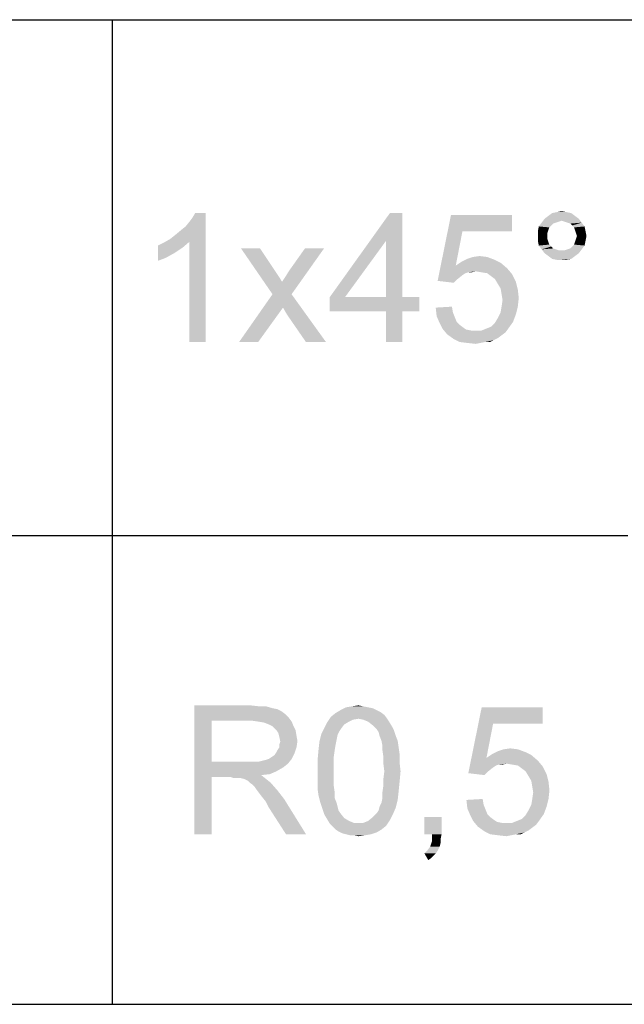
# Model space of a CAD drawing. Header units: millimetres. Extents: x 0 to 594, y 1 to 420.
# Tile 169 of 202: x 501 to 515, y 41 to 64. Entities that reach past the tile are written whole.
import ezdxf

# ---------------------------------------------------------------- set-up
doc = ezdxf.new("R2010")
doc.units = ezdxf.units.MM
doc.header["$LTSCALE"] = 32.67
doc.layers.add('61765N-2-A-2_DXF_FORMAT', color=7, linetype='CONTINUOUS')
doc.layers.add('DETAIL', color=7, linetype='CONTINUOUS')

msp = doc.modelspace()

# ---------------------------------------------------------------- linework, layer by layer
at = {"layer": '61765N-2-A-2_DXF_FORMAT', "color": 2, "linetype": 'Continuous'}
for p, q in [((409, 63.662), (584, 63.662)), ((503, 63.662), (503, 40.75)), ((409, 51.662), (515, 51.662)), ((409, 40.75), (584, 40.75))]:
    msp.add_line(p, q, dxfattribs=at)
at = {"layer": 'DETAIL', "color": 2, "linetype": 'Continuous'}
for points in [[(504.3523, 58.562), (504.4634, 58.6509), (505.1745, 59.162)], [(504.7967, 58.4953), (504.3523, 58.562), (505.1745, 59.162)], [(504.4634, 58.6509), (504.5967, 58.762), (505.1745, 59.162)], [(504.5967, 58.762), (504.7079, 58.8509), (505.1745, 59.162)], [(504.7079, 58.8509), (504.7967, 58.962), (505.1745, 59.162)], [(504.7967, 58.962), (504.8634, 59.0509), (505.1745, 59.162)], [(504.7967, 56.162), (504.7967, 58.4953), (505.1745, 59.162)], [(504.7967, 56.162), (505.1745, 59.162), (505.1745, 56.162)], [(505.1745, 59.162), (504.8634, 59.0509), (504.9301, 59.162)], [(509.7523, 59.162), (509.3745, 58.5176), (508.0634, 57.2064)], [(509.7523, 59.162), (508.0634, 57.2064), (509.4634, 59.162)], [(509.3745, 57.2064), (509.3745, 58.5176), (509.7523, 59.162)], [(509.3745, 57.2064), (509.7523, 59.162), (509.7523, 57.2064)], [(511.1523, 58.7398), (510.5745, 57.5842), (510.8856, 59.1176)], [(510.8856, 59.1176), (512.3079, 59.1176), (511.1523, 58.7398)], [(511.1523, 58.7398), (512.3079, 59.1176), (512.3079, 58.7398)], [(513.6856, 59.162), (513.1523, 59.0953), (513.2412, 59.162)], [(513.1523, 59.0953), (513.6856, 59.162), (513.7745, 59.0953)], [(513.5745, 59.1842), (513.2412, 59.162), (513.3523, 59.1842)], [(513.2412, 59.162), (513.5745, 59.1842), (513.6856, 59.162)], [(513.3523, 59.1842), (513.4634, 59.2064), (513.5745, 59.1842)], [(513.3301, 58.9398), (513.2634, 58.9176), (512.9301, 58.8509)], [(513.3301, 58.9398), (512.9301, 58.8509), (512.9967, 58.9398)], [(513.2634, 58.9176), (513.219, 58.8731), (512.9301, 58.8509)], [(513.8634, 59.0287), (513.4634, 58.9842), (512.9967, 58.9398)], [(513.8634, 59.0287), (512.9967, 58.9398), (513.0634, 59.0287)], [(513.4634, 58.9842), (513.3967, 58.962), (512.9967, 58.9398)], [(512.9967, 58.9398), (513.3967, 58.962), (513.3301, 58.9398)], [(513.7745, 59.0953), (513.0634, 59.0287), (513.1523, 59.0953)], [(513.0634, 59.0287), (513.7745, 59.0953), (513.8634, 59.0287)], [(513.5301, 58.962), (513.4634, 58.9842), (513.8634, 59.0287)], [(513.5967, 58.9398), (513.5301, 58.962), (513.8634, 59.0287)], [(513.5967, 58.9398), (513.8634, 59.0287), (513.9301, 58.9398)], [(513.9301, 58.9398), (513.6634, 58.9176), (513.5967, 58.9398)], [(513.7079, 58.8731), (513.6634, 58.9176), (513.9301, 58.9398)], [(513.7079, 58.8731), (513.9301, 58.9398), (513.9967, 58.8509)], [(511.1523, 58.7398), (510.9967, 57.9398), (510.5745, 57.5842)], [(513.1745, 58.8287), (512.9079, 58.7398), (512.9301, 58.8509)], [(513.1745, 58.8287), (513.1523, 58.762), (512.9079, 58.7398)], [(512.9079, 58.7398), (513.1523, 58.762), (513.1301, 58.6953)], [(513.1301, 58.6953), (512.9079, 58.6287), (512.9079, 58.7398)], [(512.9079, 58.6287), (513.1301, 58.6953), (513.1301, 58.6287)], [(512.9301, 58.8509), (513.219, 58.8731), (513.1745, 58.8287)], [(513.9967, 58.8509), (513.7523, 58.8287), (513.7079, 58.8731)], [(513.7745, 58.762), (513.7523, 58.8287), (513.9967, 58.8509)], [(513.7745, 58.762), (513.9967, 58.8509), (514.019, 58.7398)], [(514.019, 58.7398), (513.7967, 58.6953), (513.7745, 58.762)], [(513.819, 58.6287), (513.7967, 58.6953), (514.019, 58.7398)], [(513.819, 58.6287), (514.019, 58.7398), (514.0412, 58.6287)], [(504.0634, 58.4064), (504.1967, 58.4731), (504.7967, 58.4953)], [(504.0634, 58.4064), (504.7967, 58.4953), (504.6412, 58.362)], [(504.7967, 58.4953), (504.1967, 58.4731), (504.3523, 58.562)], [(508.0634, 57.2064), (509.3745, 58.5176), (508.419, 57.2064)], [(513.1301, 58.6287), (513.1301, 58.562), (512.9079, 58.5176)], [(513.1301, 58.6287), (512.9079, 58.5176), (512.9079, 58.6287)], [(512.9079, 58.5176), (513.1301, 58.562), (513.1523, 58.4953)], [(513.1523, 58.4953), (512.9301, 58.4064), (512.9079, 58.5176)], [(513.1523, 58.4953), (513.1745, 58.4287), (512.9301, 58.4064)], [(512.9301, 58.4064), (513.1745, 58.4287), (513.219, 58.3842)], [(513.9967, 58.4064), (513.7079, 58.3842), (513.7523, 58.4287)], [(513.7523, 58.4287), (513.7745, 58.4953), (514.019, 58.5176)], [(513.7523, 58.4287), (514.019, 58.5176), (513.9967, 58.4064)], [(514.019, 58.5176), (513.7745, 58.4953), (513.7967, 58.562)], [(514.0412, 58.6287), (513.7967, 58.562), (513.819, 58.6287)], [(513.7967, 58.562), (514.0412, 58.6287), (514.019, 58.5176)], [(504.6412, 58.362), (504.0634, 58.0509), (504.0634, 58.4064)], [(504.6412, 58.362), (504.4412, 58.2287), (504.0634, 58.0509)], [(504.4412, 58.2287), (504.2412, 58.1176), (504.0634, 58.0509)], [(506.4412, 58.3398), (506.7301, 57.2731), (505.9967, 58.3398)], [(506.4412, 58.3398), (506.7967, 57.8064), (506.7301, 57.2731)], [(506.7301, 57.2731), (506.9523, 57.562), (507.9301, 58.3398)], [(506.7301, 57.2731), (507.9301, 58.3398), (507.1745, 57.2731)], [(506.9523, 57.562), (507.0412, 57.6953), (507.9301, 58.3398)], [(507.0412, 57.6953), (507.1079, 57.8064), (507.9301, 58.3398)], [(507.9301, 58.3398), (507.1079, 57.8064), (507.4856, 58.3398)], [(513.219, 58.3842), (512.9967, 58.3176), (512.9301, 58.4064)], [(513.219, 58.3842), (513.2634, 58.3398), (512.9967, 58.3176)], [(512.9967, 58.3176), (513.2634, 58.3398), (513.3301, 58.3176)], [(513.3301, 58.3176), (513.0634, 58.2287), (512.9967, 58.3176)], [(513.3301, 58.3176), (513.3967, 58.2953), (513.0634, 58.2287)], [(513.0634, 58.2287), (513.5301, 58.2953), (513.9301, 58.3176)], [(513.0634, 58.2287), (513.9301, 58.3176), (513.8634, 58.2287)], [(513.4634, 58.2953), (513.5301, 58.2953), (513.0634, 58.2287)], [(513.3967, 58.2953), (513.4634, 58.2953), (513.0634, 58.2287)], [(513.8634, 58.2287), (513.1523, 58.162), (513.0634, 58.2287)], [(513.1523, 58.162), (513.8634, 58.2287), (513.7745, 58.162)], [(513.9301, 58.3176), (513.5301, 58.2953), (513.5967, 58.3176)], [(513.5967, 58.3176), (513.6634, 58.3398), (513.9967, 58.4064)], [(513.5967, 58.3176), (513.9967, 58.4064), (513.9301, 58.3176)], [(513.6634, 58.3398), (513.7079, 58.3842), (513.9967, 58.4064)], [(512.0412, 58.0064), (510.9967, 57.9398), (511.1301, 58.0287)], [(510.9967, 57.9398), (512.0412, 58.0064), (512.1967, 57.8731)], [(511.9079, 58.0731), (511.1301, 58.0287), (511.2634, 58.0953)], [(511.1301, 58.0287), (511.9079, 58.0731), (512.0412, 58.0064)], [(511.7301, 58.1398), (511.2634, 58.0953), (511.3967, 58.1398)], [(511.2634, 58.0953), (511.7301, 58.1398), (511.9079, 58.0731)], [(511.3967, 58.1398), (511.5523, 58.162), (511.7301, 58.1398)], [(513.7745, 58.162), (513.2412, 58.0953), (513.1523, 58.162)], [(513.2412, 58.0953), (513.7745, 58.162), (513.6856, 58.0953)], [(513.6856, 58.0953), (513.3523, 58.0731), (513.2412, 58.0953)], [(513.4634, 58.0731), (513.3523, 58.0731), (513.6856, 58.0953)], [(513.4634, 58.0731), (513.6856, 58.0953), (513.5745, 58.0731)], [(506.7967, 57.8064), (506.8856, 57.6731), (506.7301, 57.2731)], [(510.9967, 57.9398), (511.2856, 57.7842), (510.5745, 57.5842)], [(511.2856, 57.7842), (511.219, 57.762), (510.5745, 57.5842)], [(511.219, 57.762), (511.1523, 57.7176), (510.5745, 57.5842)], [(510.9967, 57.9398), (512.1967, 57.8731), (511.4634, 57.8064)], [(510.9967, 57.9398), (511.4634, 57.8064), (511.2856, 57.7842)], [(511.2856, 57.7842), (511.4634, 57.8064), (511.3745, 57.7842)], [(511.5967, 57.7842), (511.4634, 57.8064), (512.1967, 57.8731)], [(511.7301, 57.762), (511.5967, 57.7842), (512.1967, 57.8731)], [(511.7301, 57.762), (512.1967, 57.8731), (512.3079, 57.7398)], [(512.3079, 57.7398), (511.819, 57.6953), (511.7301, 57.762)], [(511.9079, 57.6287), (511.819, 57.6953), (512.3079, 57.7398)], [(511.9079, 57.6287), (512.3079, 57.7398), (512.3967, 57.562)], [(506.8856, 57.6731), (506.9523, 57.562), (506.7301, 57.2731)], [(511.1523, 57.7176), (511.0412, 57.6287), (510.5745, 57.5842)], [(510.5745, 57.5842), (511.0412, 57.6287), (510.9523, 57.5398)], [(512.3967, 57.562), (511.9745, 57.5176), (511.9079, 57.6287)], [(512.0412, 57.4064), (511.9745, 57.5176), (512.3967, 57.562)], [(512.0412, 57.4064), (512.3967, 57.562), (512.4412, 57.3842)], [(512.4412, 57.3842), (512.0634, 57.2731), (512.0412, 57.4064)], [(512.0634, 57.2731), (512.4412, 57.3842), (512.4634, 57.1842)], [(507.1745, 57.2731), (506.9745, 56.962), (505.9523, 56.162)], [(507.1745, 57.2731), (505.9523, 56.162), (506.7301, 57.2731)], [(507.0634, 56.8064), (506.9745, 56.962), (507.1745, 57.2731)], [(507.5079, 56.162), (507.0634, 56.8064), (507.1745, 57.2731)], [(507.5079, 56.162), (507.1745, 57.2731), (507.9745, 56.162)], [(509.7523, 57.2064), (510.1523, 57.2064), (508.0634, 56.8731)], [(509.3745, 57.2064), (509.7523, 57.2064), (508.0634, 56.8731)], [(508.419, 57.2064), (509.3745, 57.2064), (508.0634, 56.8731)], [(508.419, 57.2064), (508.0634, 56.8731), (508.0634, 57.2064)], [(509.3745, 56.8731), (508.0634, 56.8731), (510.1523, 57.2064)], [(509.7523, 56.8731), (509.3745, 56.8731), (510.1523, 57.2064)], [(509.7523, 56.8731), (510.1523, 57.2064), (510.1523, 56.8731)], [(512.4634, 57.1842), (512.0856, 57.1398), (512.0634, 57.2731)], [(512.0634, 56.9842), (512.0856, 57.1398), (512.4634, 57.1842)], [(512.0634, 56.9842), (512.4634, 57.1842), (512.4412, 56.9842)], [(505.9523, 56.162), (506.9745, 56.962), (506.3967, 56.162)], [(509.7523, 56.8731), (509.3745, 56.162), (509.3745, 56.8731)], [(509.3745, 56.162), (509.7523, 56.8731), (509.7523, 56.162)], [(510.5301, 56.962), (510.9079, 56.9842), (510.9301, 56.8509)], [(510.9301, 56.8509), (510.5523, 56.762), (510.5301, 56.962)], [(510.5523, 56.762), (510.9301, 56.8509), (510.9745, 56.7398)], [(512.3967, 56.8064), (511.9745, 56.7176), (512.0412, 56.8509)], [(512.4412, 56.9842), (512.0412, 56.8509), (512.0634, 56.9842)], [(512.0412, 56.8509), (512.4412, 56.9842), (512.3967, 56.8064)], [(510.9745, 56.7398), (510.619, 56.6064), (510.5523, 56.762)], [(510.9745, 56.7398), (511.019, 56.6287), (510.619, 56.6064)], [(510.619, 56.6064), (511.019, 56.6287), (511.0856, 56.562)], [(511.0856, 56.562), (510.6856, 56.4731), (510.619, 56.6064)], [(511.7079, 56.4731), (511.819, 56.5176), (512.3301, 56.6287)], [(511.7079, 56.4731), (512.3301, 56.6287), (512.219, 56.4731)], [(511.819, 56.5176), (511.9079, 56.6064), (512.3301, 56.6287)], [(512.3301, 56.6287), (511.9079, 56.6064), (511.9745, 56.7176)], [(511.9745, 56.7176), (512.3967, 56.8064), (512.3301, 56.6287)], [(511.0856, 56.562), (511.1745, 56.4953), (510.6856, 56.4731)], [(510.6856, 56.4731), (511.1745, 56.4953), (511.2412, 56.4509)], [(511.2412, 56.4509), (510.7967, 56.3398), (510.6856, 56.4731)], [(511.2412, 56.4509), (511.3523, 56.4287), (510.7967, 56.3398)], [(511.5967, 56.4287), (512.1523, 56.3842), (510.7967, 56.3398)], [(511.4634, 56.4287), (511.5967, 56.4287), (510.7967, 56.3398)], [(511.3523, 56.4287), (511.4634, 56.4287), (510.7967, 56.3398)], [(510.7967, 56.3398), (512.1523, 56.3842), (512.0634, 56.3176)], [(512.219, 56.4731), (511.5967, 56.4287), (511.7079, 56.4731)], [(511.5967, 56.4287), (512.219, 56.4731), (512.1523, 56.3842)], [(512.0634, 56.3176), (510.9523, 56.2287), (510.7967, 56.3398)], [(512.0634, 56.3176), (511.9745, 56.2509), (510.9523, 56.2287)], [(510.9523, 56.2287), (511.9745, 56.2509), (511.8856, 56.2064)], [(511.8856, 56.2064), (511.0856, 56.162), (510.9523, 56.2287)], [(511.6856, 56.162), (511.0856, 56.162), (511.8856, 56.2064)], [(511.6856, 56.162), (511.2634, 56.1398), (511.0856, 56.162)], [(511.2634, 56.1398), (511.6856, 56.162), (511.5745, 56.1398)], [(511.5745, 56.1398), (511.4634, 56.1176), (511.2634, 56.1398)], [(511.6856, 56.162), (511.8856, 56.2064), (511.7967, 56.162)], [(504.9114, 47.706), (506.2225, 47.706), (505.3114, 47.3504)], [(505.3114, 47.3504), (504.9114, 44.706), (504.9114, 47.706)], [(506.2225, 47.706), (506.4225, 47.6838), (505.3114, 47.3504)], [(506.5781, 47.6838), (506.7336, 47.6393), (505.3114, 47.3504)], [(506.4225, 47.6838), (506.5781, 47.6838), (505.3114, 47.3504)], [(508.9558, 47.6616), (509.067, 47.6393), (508.3114, 47.5949)], [(508.9558, 47.6616), (508.3114, 47.5949), (508.4447, 47.6616)], [(508.8447, 47.6838), (508.4447, 47.6616), (508.5781, 47.6838)], [(508.4447, 47.6616), (508.8447, 47.6838), (508.9558, 47.6616)], [(508.5781, 47.6838), (508.7336, 47.706), (508.8447, 47.6838)], [(511.867, 47.2838), (511.2892, 46.1282), (511.6003, 47.6616)], [(511.6003, 47.6616), (513.0225, 47.6616), (511.867, 47.2838)], [(511.867, 47.2838), (513.0225, 47.6616), (513.0225, 47.2838)], [(506.7336, 47.6393), (506.8447, 47.6171), (505.3114, 47.3504)], [(506.8447, 47.6171), (506.9336, 47.5727), (505.3114, 47.3504)], [(506.9336, 47.5727), (507.0225, 47.506), (505.3114, 47.3504)], [(507.0225, 47.506), (507.1114, 47.4171), (505.3114, 47.3504)], [(508.7336, 47.3949), (508.0003, 47.306), (508.0892, 47.4393)], [(509.3336, 47.4838), (508.0892, 47.4393), (508.2003, 47.5282)], [(508.7336, 47.3949), (508.0892, 47.4393), (509.3336, 47.4838)], [(509.1558, 47.5949), (509.2447, 47.5504), (508.2003, 47.5282)], [(509.1558, 47.5949), (508.2003, 47.5282), (508.3114, 47.5949)], [(508.2003, 47.5282), (509.2447, 47.5504), (509.3336, 47.4838)], [(508.3114, 47.5949), (509.067, 47.6393), (509.1558, 47.5949)], [(508.7336, 47.3949), (509.3336, 47.4838), (509.4003, 47.3949)], [(505.3114, 47.3504), (505.3114, 46.3949), (504.9114, 44.706)], [(506.2447, 47.3504), (505.3114, 47.3504), (507.1114, 47.4171)], [(506.4003, 47.3282), (506.2447, 47.3504), (507.1114, 47.4171)], [(506.4003, 47.3282), (507.1114, 47.4171), (507.1781, 47.3282)], [(507.1781, 47.3282), (506.5336, 47.306), (506.4003, 47.3282)], [(506.6447, 47.2616), (506.5336, 47.306), (507.1781, 47.3282)], [(506.7336, 47.2171), (506.6447, 47.2616), (507.1781, 47.3282)], [(506.7336, 47.2171), (507.1781, 47.3282), (507.2225, 47.2171)], [(507.2225, 47.2171), (506.8225, 47.1282), (506.7336, 47.2171)], [(506.8225, 47.1282), (507.2225, 47.2171), (507.267, 47.1282)], [(508.4003, 47.2616), (507.9336, 47.1727), (508.0003, 47.306)], [(507.9336, 47.1727), (508.4003, 47.2616), (508.3336, 47.1727)], [(508.7336, 47.3949), (508.6003, 47.3727), (508.0003, 47.306)], [(508.6003, 47.3727), (508.5114, 47.3282), (508.0003, 47.306)], [(508.0003, 47.306), (508.5114, 47.3282), (508.4003, 47.2616)], [(509.4003, 47.3949), (508.8447, 47.3727), (508.7336, 47.3949)], [(508.9558, 47.3282), (508.8447, 47.3727), (509.4003, 47.3949)], [(508.9558, 47.3282), (509.4003, 47.3949), (509.4447, 47.3282)], [(509.4447, 47.3282), (509.067, 47.2393), (508.9558, 47.3282)], [(509.067, 47.2393), (509.4447, 47.3282), (509.5114, 47.2171)], [(509.5114, 47.2171), (509.1558, 47.1504), (509.067, 47.2393)], [(509.1558, 47.1504), (509.5114, 47.2171), (509.5558, 47.1282)], [(511.867, 47.2838), (511.7114, 46.4838), (511.2892, 46.1282)], [(507.267, 47.1282), (506.867, 47.0616), (506.8225, 47.1282)], [(506.867, 47.0616), (507.267, 47.1282), (507.2892, 46.9949)], [(507.2892, 46.9949), (506.8892, 46.9727), (506.867, 47.0616)], [(506.8892, 46.9727), (507.2892, 46.9949), (507.3114, 46.8838)], [(507.3114, 46.8838), (506.9114, 46.8616), (506.8892, 46.9727)], [(508.2447, 47.0171), (507.8225, 46.8616), (507.867, 47.0393)], [(508.2447, 47.0171), (508.2225, 46.906), (507.8225, 46.8616)], [(508.3336, 47.1727), (508.2892, 47.106), (507.867, 47.0393)], [(508.3336, 47.1727), (507.867, 47.0393), (507.9336, 47.1727)], [(507.867, 47.0393), (508.2892, 47.106), (508.2447, 47.0171)], [(509.5558, 47.1282), (509.2003, 47.0838), (509.1558, 47.1504)], [(509.2225, 46.9949), (509.2003, 47.0838), (509.5558, 47.1282)], [(509.2225, 46.9949), (509.5558, 47.1282), (509.6003, 46.9949)], [(509.6003, 46.9949), (509.267, 46.8838), (509.2225, 46.9949)], [(509.267, 46.8838), (509.6003, 46.9949), (509.6447, 46.8838)], [(506.8892, 46.7949), (506.9114, 46.8616), (507.3114, 46.8838)], [(506.8892, 46.7282), (506.8892, 46.7949), (507.3114, 46.8838)], [(506.8892, 46.7282), (507.3114, 46.8838), (507.2892, 46.7282)], [(508.2003, 46.7949), (507.8003, 46.6616), (507.8225, 46.8616)], [(507.8003, 46.6616), (508.2003, 46.7949), (508.1781, 46.6616)], [(507.8225, 46.8616), (508.2225, 46.906), (508.2003, 46.7949)], [(509.6447, 46.8838), (509.2892, 46.7727), (509.267, 46.8838)], [(509.2892, 46.7727), (509.6447, 46.8838), (509.667, 46.7282)], [(509.667, 46.7282), (509.2892, 46.6616), (509.2892, 46.7727)], [(506.6447, 46.4616), (506.7114, 46.506), (507.2447, 46.5949)], [(506.6447, 46.4616), (507.2447, 46.5949), (507.1781, 46.4616)], [(506.7114, 46.506), (506.7781, 46.5504), (507.2447, 46.5949)], [(507.2447, 46.5949), (506.7781, 46.5504), (506.8225, 46.6171)], [(506.8225, 46.6171), (506.8447, 46.6616), (507.2892, 46.7282)], [(506.8225, 46.6171), (507.2892, 46.7282), (507.2447, 46.5949)], [(507.2892, 46.7282), (506.8447, 46.6616), (506.8892, 46.7282)], [(508.1781, 46.6616), (508.1558, 46.506), (507.7781, 46.4171)], [(508.1781, 46.6616), (507.7781, 46.4171), (507.8003, 46.6616)], [(509.2892, 46.6616), (509.667, 46.7282), (509.6892, 46.5727)], [(509.6892, 46.5727), (509.3114, 46.506), (509.2892, 46.6616)], [(509.3114, 46.506), (509.6892, 46.5727), (509.6892, 46.3727)], [(512.7558, 46.5504), (511.7114, 46.4838), (511.8447, 46.5727)], [(511.7114, 46.4838), (512.7558, 46.5504), (512.9114, 46.4171)], [(512.6225, 46.6171), (511.8447, 46.5727), (511.9781, 46.6393)], [(511.8447, 46.5727), (512.6225, 46.6171), (512.7558, 46.5504)], [(512.4447, 46.6838), (511.9781, 46.6393), (512.1114, 46.6838)], [(511.9781, 46.6393), (512.4447, 46.6838), (512.6225, 46.6171)], [(512.1114, 46.6838), (512.267, 46.706), (512.4447, 46.6838)], [(505.3114, 46.3949), (505.3114, 46.0393), (504.9114, 44.706)], [(506.4003, 46.3949), (507.0892, 46.3504), (505.3114, 46.0393)], [(506.2892, 46.3949), (506.4003, 46.3949), (505.3114, 46.0393)], [(506.1558, 46.3949), (506.2892, 46.3949), (505.3114, 46.0393)], [(505.3114, 46.3949), (506.1558, 46.3949), (505.3114, 46.0393)], [(507.0892, 46.3504), (506.9781, 46.2616), (505.3114, 46.0393)], [(506.4003, 46.3949), (506.4892, 46.4171), (507.1781, 46.4616)], [(506.4003, 46.3949), (507.1781, 46.4616), (507.0892, 46.3504)], [(506.4892, 46.4171), (506.5781, 46.4393), (507.1781, 46.4616)], [(507.1781, 46.4616), (506.5781, 46.4393), (506.6447, 46.4616)], [(507.7781, 46.4171), (508.1558, 46.506), (508.1558, 46.3504)], [(508.1558, 46.3504), (507.7781, 46.1727), (507.7781, 46.4171)], [(507.7781, 46.1727), (508.1558, 46.3504), (508.1558, 46.1727)], [(509.6892, 46.3727), (509.3114, 46.3504), (509.3114, 46.506)], [(509.3336, 46.1727), (509.3114, 46.3504), (509.6892, 46.3727)], [(509.3336, 46.1727), (509.6892, 46.3727), (509.7114, 46.1727)], [(511.7114, 46.4838), (512.0003, 46.3282), (511.2892, 46.1282)], [(512.0003, 46.3282), (511.9336, 46.306), (511.2892, 46.1282)], [(511.9336, 46.306), (511.867, 46.2616), (511.2892, 46.1282)], [(511.7114, 46.4838), (512.9114, 46.4171), (512.1781, 46.3504)], [(511.7114, 46.4838), (512.1781, 46.3504), (512.0003, 46.3282)], [(512.0003, 46.3282), (512.1781, 46.3504), (512.0892, 46.3282)], [(512.3114, 46.3282), (512.1781, 46.3504), (512.9114, 46.4171)], [(512.4447, 46.306), (512.3114, 46.3282), (512.9114, 46.4171)], [(512.4447, 46.306), (512.9114, 46.4171), (513.0225, 46.2838)], [(513.0225, 46.2838), (512.5336, 46.2393), (512.4447, 46.306)], [(512.6225, 46.1727), (512.5336, 46.2393), (513.0225, 46.2838)], [(512.6225, 46.1727), (513.0225, 46.2838), (513.1114, 46.106)], [(506.9781, 46.2616), (506.8225, 46.1727), (505.3114, 46.0393)], [(506.8225, 46.1727), (506.667, 46.106), (505.3114, 46.0393)], [(506.667, 46.106), (506.467, 46.0838), (505.3114, 46.0393)], [(505.7558, 46.0393), (505.3114, 46.0393), (506.467, 46.0838)], [(505.8225, 46.0171), (505.7558, 46.0393), (506.467, 46.0838)], [(505.8892, 46.0171), (505.8225, 46.0171), (506.467, 46.0838)], [(505.9336, 46.0171), (505.8892, 46.0171), (506.467, 46.0838)], [(505.9781, 46.0171), (505.9336, 46.0171), (506.467, 46.0838)], [(506.067, 45.9949), (505.9781, 46.0171), (506.467, 46.0838)], [(506.067, 45.9949), (506.467, 46.0838), (506.5781, 45.9949)], [(508.1558, 46.1727), (508.1558, 45.9949), (507.7781, 45.9727)], [(508.1558, 46.1727), (507.7781, 45.9727), (507.7781, 46.1727)], [(509.7114, 46.1727), (509.3114, 45.9949), (509.3336, 46.1727)], [(509.3114, 45.9949), (509.7114, 46.1727), (509.6892, 45.9282)], [(511.867, 46.2616), (511.7558, 46.1727), (511.2892, 46.1282)], [(511.2892, 46.1282), (511.7558, 46.1727), (511.667, 46.0838)], [(513.1114, 46.106), (512.6892, 46.0616), (512.6225, 46.1727)], [(512.7558, 45.9504), (512.6892, 46.0616), (513.1114, 46.106)], [(512.7558, 45.9504), (513.1114, 46.106), (513.1558, 45.9282)], [(504.9114, 44.706), (505.3114, 46.0393), (505.3114, 44.706)], [(506.5781, 45.9949), (506.1558, 45.9504), (506.067, 45.9949)], [(506.2003, 45.906), (506.1558, 45.9504), (506.5781, 45.9949)], [(506.2003, 45.906), (506.5781, 45.9949), (506.6892, 45.906)], [(506.6892, 45.906), (506.267, 45.8616), (506.2003, 45.906)], [(506.3114, 45.8171), (506.267, 45.8616), (506.6892, 45.906)], [(506.3558, 45.7504), (506.3114, 45.8171), (506.6892, 45.906)], [(506.3558, 45.7504), (506.6892, 45.906), (506.8447, 45.7282)], [(507.7781, 45.9727), (508.1558, 45.9949), (508.1558, 45.8393)], [(508.1558, 45.8393), (507.7781, 45.7727), (507.7781, 45.9727)], [(507.7781, 45.7727), (508.1558, 45.8393), (508.1781, 45.6838)], [(509.667, 45.706), (509.2892, 45.6838), (509.3114, 45.8393)], [(509.6892, 45.9282), (509.3114, 45.8393), (509.3114, 45.9949)], [(509.3114, 45.8393), (509.6892, 45.9282), (509.667, 45.706)], [(513.1558, 45.9282), (512.7781, 45.8171), (512.7558, 45.9504)], [(512.7781, 45.8171), (513.1558, 45.9282), (513.1781, 45.7282)], [(506.8447, 45.7282), (506.4225, 45.6616), (506.3558, 45.7504)], [(506.4892, 45.5727), (506.4225, 45.6616), (506.8447, 45.7282)], [(506.4892, 45.5727), (506.8447, 45.7282), (507.0003, 45.5282)], [(508.1781, 45.6838), (507.8003, 45.6171), (507.7781, 45.7727)], [(507.8003, 45.6171), (508.1781, 45.6838), (508.1781, 45.5504)], [(508.1781, 45.5504), (507.8447, 45.4393), (507.8003, 45.6171)], [(509.2892, 45.5504), (509.2892, 45.6838), (509.667, 45.706)], [(509.2892, 45.5504), (509.667, 45.706), (509.6447, 45.506)], [(513.1781, 45.7282), (512.8003, 45.6838), (512.7781, 45.8171)], [(512.7781, 45.5282), (512.8003, 45.6838), (513.1781, 45.7282)], [(512.7781, 45.5282), (513.1781, 45.7282), (513.1558, 45.5282)], [(507.0003, 45.5282), (506.5781, 45.4616), (506.4892, 45.5727)], [(506.6447, 45.3282), (506.5781, 45.4616), (507.0003, 45.5282)], [(507.0447, 44.706), (506.6447, 45.3282), (507.0003, 45.5282)], [(507.0447, 44.706), (507.0003, 45.5282), (507.5114, 44.706)], [(507.8447, 45.4393), (508.1781, 45.5504), (508.2225, 45.4393)], [(508.2225, 45.4393), (507.8892, 45.306), (507.8447, 45.4393)], [(508.2225, 45.4393), (508.2447, 45.3504), (507.8892, 45.306)], [(509.2225, 45.3504), (509.267, 45.4393), (509.6447, 45.506)], [(509.2225, 45.3504), (509.6447, 45.506), (509.6003, 45.3282)], [(509.6447, 45.506), (509.267, 45.4393), (509.2892, 45.5504)], [(511.2447, 45.506), (511.6225, 45.5282), (511.6447, 45.3949)], [(511.6447, 45.3949), (511.267, 45.306), (511.2447, 45.506)], [(511.267, 45.306), (511.6447, 45.3949), (511.6892, 45.2838)], [(513.1114, 45.3504), (512.6892, 45.2616), (512.7558, 45.3949)], [(513.1558, 45.5282), (512.7558, 45.3949), (512.7781, 45.5282)], [(512.7558, 45.3949), (513.1558, 45.5282), (513.1114, 45.3504)], [(507.8892, 45.306), (508.2447, 45.3504), (508.267, 45.2616)], [(508.267, 45.2616), (507.9336, 45.1727), (507.8892, 45.306)], [(508.267, 45.2616), (508.3114, 45.1949), (507.9336, 45.1727)], [(507.9336, 45.1727), (508.3114, 45.1949), (508.4003, 45.0838)], [(508.4003, 45.0838), (508.0003, 45.0616), (507.9336, 45.1727)], [(509.5336, 45.1727), (509.067, 45.106), (509.1558, 45.1949)], [(509.067, 45.106), (509.5336, 45.1727), (509.467, 45.0393)], [(509.1558, 45.1949), (509.2003, 45.2616), (509.6003, 45.3282)], [(509.1558, 45.1949), (509.6003, 45.3282), (509.5336, 45.1727)], [(509.6003, 45.3282), (509.2003, 45.2616), (509.2225, 45.3504)], [(511.6892, 45.2838), (511.3336, 45.1504), (511.267, 45.306)], [(511.6892, 45.2838), (511.7336, 45.1727), (511.3336, 45.1504)], [(511.3336, 45.1504), (511.7336, 45.1727), (511.8003, 45.106)], [(511.8003, 45.106), (511.4003, 45.0171), (511.3336, 45.1504)], [(512.4225, 45.0171), (512.5336, 45.0616), (513.0447, 45.1727)], [(512.4225, 45.0171), (513.0447, 45.1727), (512.9336, 45.0171)], [(512.5336, 45.0616), (512.6225, 45.1504), (513.0447, 45.1727)], [(513.0447, 45.1727), (512.6225, 45.1504), (512.6892, 45.2616)], [(512.6892, 45.2616), (513.1114, 45.3504), (513.0447, 45.1727)], [(508.0003, 45.0616), (508.4003, 45.0838), (508.5114, 45.0171)], [(508.5114, 45.0171), (508.067, 44.9504), (508.0003, 45.0616)], [(508.5114, 45.0171), (508.6225, 44.9727), (508.067, 44.9504)], [(508.7336, 44.9727), (508.8447, 44.9727), (508.067, 44.9504)], [(508.6225, 44.9727), (508.7336, 44.9727), (508.067, 44.9504)], [(509.3781, 44.906), (508.067, 44.9504), (508.8447, 44.9727)], [(509.3781, 44.906), (508.1336, 44.8838), (508.067, 44.9504)], [(508.8447, 44.9727), (508.9558, 45.0171), (509.467, 45.0393)], [(508.8447, 44.9727), (509.467, 45.0393), (509.3781, 44.906)], [(509.467, 45.0393), (508.9558, 45.0171), (509.067, 45.106)], [(510.667, 45.106), (510.267, 44.706), (510.267, 45.106)], [(510.4447, 44.706), (510.267, 44.706), (510.667, 45.106)], [(510.4447, 44.706), (510.667, 45.106), (510.667, 44.706)], [(511.8003, 45.106), (511.8892, 45.0393), (511.4003, 45.0171)], [(511.4003, 45.0171), (511.8892, 45.0393), (511.9558, 44.9949)], [(511.9558, 44.9949), (511.5114, 44.8838), (511.4003, 45.0171)], [(511.9558, 44.9949), (512.067, 44.9727), (511.5114, 44.8838)], [(512.3114, 44.9727), (512.867, 44.9282), (511.5114, 44.8838)], [(512.1781, 44.9727), (512.3114, 44.9727), (511.5114, 44.8838)], [(512.067, 44.9727), (512.1781, 44.9727), (511.5114, 44.8838)], [(511.5114, 44.8838), (512.867, 44.9282), (512.7781, 44.8616)], [(512.9336, 45.0171), (512.3114, 44.9727), (512.4225, 45.0171)], [(512.3114, 44.9727), (512.9336, 45.0171), (512.867, 44.9282)], [(508.2003, 44.8171), (508.1336, 44.8838), (509.3781, 44.906)], [(508.2003, 44.8171), (509.3781, 44.906), (509.267, 44.8171)], [(509.267, 44.8171), (508.267, 44.7727), (508.2003, 44.8171)], [(508.267, 44.7727), (509.267, 44.8171), (509.1558, 44.7504)], [(509.1558, 44.7504), (508.3558, 44.7282), (508.267, 44.7727)], [(508.4447, 44.706), (508.3558, 44.7282), (509.1558, 44.7504)], [(508.4447, 44.706), (509.1558, 44.7504), (509.0225, 44.706)], [(509.0225, 44.706), (508.5336, 44.6838), (508.4447, 44.706)], [(508.6225, 44.6838), (508.5336, 44.6838), (509.0225, 44.706)], [(508.6225, 44.6838), (509.0225, 44.706), (508.8892, 44.6838)], [(508.8892, 44.6838), (508.7336, 44.6616), (508.6225, 44.6838)], [(510.667, 44.706), (510.4447, 44.6171), (510.4447, 44.706)], [(510.4447, 44.6171), (510.667, 44.706), (510.6447, 44.5949)], [(512.7781, 44.8616), (511.667, 44.7727), (511.5114, 44.8838)], [(512.7781, 44.8616), (512.6892, 44.7949), (511.667, 44.7727)], [(511.667, 44.7727), (512.6892, 44.7949), (512.6003, 44.7504)], [(512.6003, 44.7504), (511.8003, 44.706), (511.667, 44.7727)], [(512.4003, 44.706), (511.8003, 44.706), (512.6003, 44.7504)], [(512.4003, 44.706), (511.9781, 44.6838), (511.8003, 44.706)], [(511.9781, 44.6838), (512.4003, 44.706), (512.2892, 44.6838)], [(512.2892, 44.6838), (512.1781, 44.6616), (511.9781, 44.6838)], [(512.4003, 44.706), (512.6003, 44.7504), (512.5114, 44.706)], [(510.4003, 44.4171), (510.4225, 44.4838), (510.6447, 44.506)], [(510.4003, 44.4171), (510.6447, 44.506), (510.6225, 44.4171)], [(510.6447, 44.506), (510.4225, 44.4838), (510.4447, 44.5504)], [(510.6447, 44.5949), (510.4447, 44.5504), (510.4447, 44.6171)], [(510.4447, 44.5504), (510.6447, 44.5949), (510.6447, 44.506)], [(510.5781, 44.3282), (510.267, 44.2616), (510.3336, 44.3282)], [(510.267, 44.2616), (510.5781, 44.3282), (510.5336, 44.2616)], [(510.5336, 44.2616), (510.3558, 44.106), (510.267, 44.2616)], [(510.6225, 44.4171), (510.3336, 44.3282), (510.4003, 44.4171)], [(510.3336, 44.3282), (510.6225, 44.4171), (510.5781, 44.3282)], [(510.5336, 44.2616), (510.4892, 44.2171), (510.3558, 44.106)], [(510.4892, 44.2171), (510.4225, 44.1504), (510.3558, 44.106)]]:
    msp.add_solid(points, dxfattribs=at)

doc.saveas('drawing.dxf')
